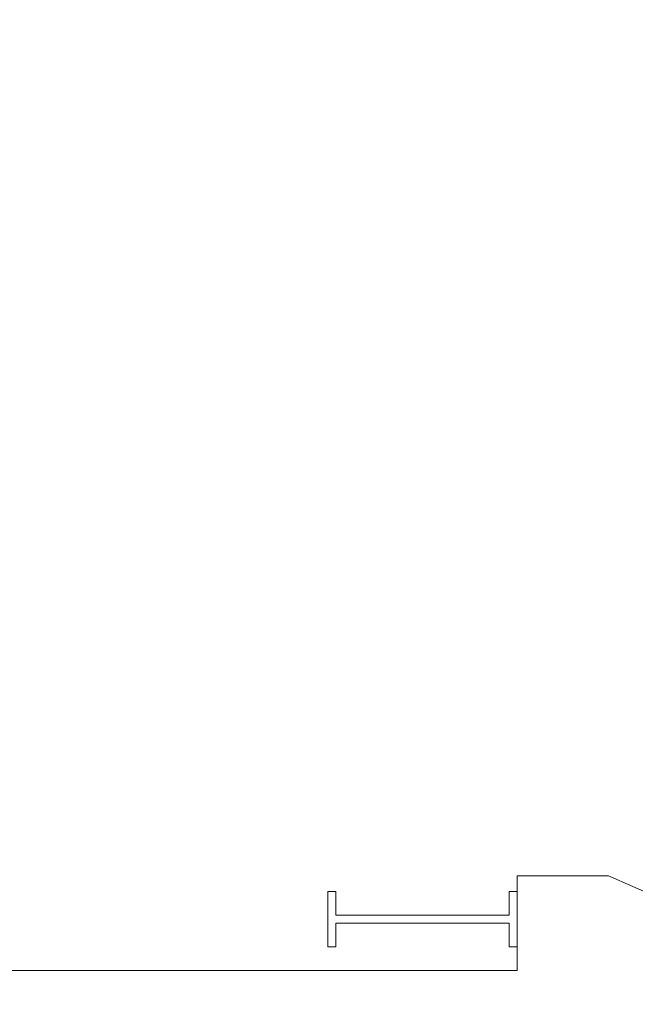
# Model space of a CAD drawing. Header units: millimetres. Extents: x -385852 to 693036, y -525006 to 444206.
# Tile 90 of 156: x 208030 to 211935, y 45385 to 51627. Entities that reach past the tile are written whole.
import ezdxf

# ---------------------------------------------------------------- set-up
doc = ezdxf.new("R2010")
doc.units = ezdxf.units.MM
for name, color, linetype, lineweight in [('A99_N_leg-text', 7, 'Continuous', 9), ('A99_N_leg-text @ 200 VP14', 7, 'Continuous', 9), ('A99_N_leg-text @ 200 VP4', 7, 'Continuous', 9), ('A99_S_kce-pohl', 61, 'Continuous', 5), ('A99_S_kce-rez-sil', 7, 'Continuous', 15)]:
    doc.layers.add(name, color=color, linetype=linetype, lineweight=lineweight)
doc.styles.add('A99_kota', font='isocpeur.ttf', dxfattribs={"height": 2})

# ---------------------------------------------------------------- blocks, each defined once
blk = doc.blocks.new('*U2652')
at = {"layer": 'A99_N_leg-text @ 200 VP14', "linetype": 'Continuous', "lineweight": 0, "insert": (162730, -32600), "char_height": 400, "width": 19240, "attachment_point": 1, "rotation": 90, "style": 'A99_kota'}
blk.add_mtext('\\A1;\\pi-1200,l1200,t1200,22800;^IPOZNÁMKA:\\P^INAVRŽENÉ STAVEBNÍ ÚPRAVY BYLY PROVEDENY NA ZÁKLADĚ  INVESTOREM PŘEDANÝCH ELEKTRONICKÝCH PODKLADŮ.\\P ^IPŘED PROVÁDĚNÍM STAVEBNÍCH ÚPRAV JE NUTNÉ VEŠKERÉ PRVKY PŘESNĚ ZAMĚŘIT, ZDALI JSOU V SOULADU S PROJEKTOVOU DOKUMENTACÍ A PROVÉST VIZUÁLNÍ KONTROLU.', dxfattribs=at)
at = {"layer": 'A99_N_leg-text @ 200 VP4', "linetype": 'Continuous', "lineweight": 0, "insert": (162730, -32600), "char_height": 400, "width": 19240, "attachment_point": 1, "rotation": 90, "style": 'A99_kota'}
blk.add_mtext('\\A1;\\pi-1200,l1200,t1200,22800;^IPOZNÁMKA:\\P^INAVRŽENÉ STAVEBNÍ ÚPRAVY BYLY PROVEDENY NA ZÁKLADĚ  INVESTOREM PŘEDANÝCH ELEKTRONICKÝCH PODKLADŮ.\\P ^IPŘED PROVÁDĚNÍM STAVEBNÍCH ÚPRAV JE NUTNÉ VEŠKERÉ PRVKY PŘESNĚ ZAMĚŘIT, ZDALI JSOU V SOULADU S PROJEKTOVOU DOKUMENTACÍ A PROVÉST VIZUÁLNÍ KONTROLU.', dxfattribs=at)

msp = doc.modelspace()

# ---------------------------------------------------------------- linework, layer by layer
at = {"layer": 'A99_S_kce-pohl'}
for p, q in [((211185, 46200), (211185, 45600)), ((211185, 46200), (211765.3827, 46200)), ((212105, 46050), (211765.3827, 46200)), ((211185, 45600), (206465.4762, 45600))]:
    msp.add_line(p, q, dxfattribs=at)
at = {"layer": 'A99_S_kce-rez-sil', "linetype": 'Continuous'}
for p, q in [((209985, 46100), (209985, 45750)), ((209985, 46100), (210035, 46100)), ((210035, 46100), (210035, 45950)), ((211185, 46100), (211135, 46100)), ((211135, 46100), (211135, 45950)), ((211185, 46100), (211185, 45750)), ((210035, 45950), (211135, 45950)), ((210035, 45900), (211135, 45900)), ((210035, 45750), (210035, 45900)), ((211135, 45750), (211135, 45900)), ((209985, 45750), (210035, 45750)), ((211185, 45750), (211135, 45750))]:
    msp.add_line(p, q, dxfattribs=at)

# ---------------------------------------------------------------- block references
at = {"layer": 'A99_N_leg-text', "color": 1, "linetype": 'Continuous', "lineweight": 5}
msp.add_blockref('*U2652', (45700, -7800), dxfattribs=at)

doc.saveas('drawing.dxf')
